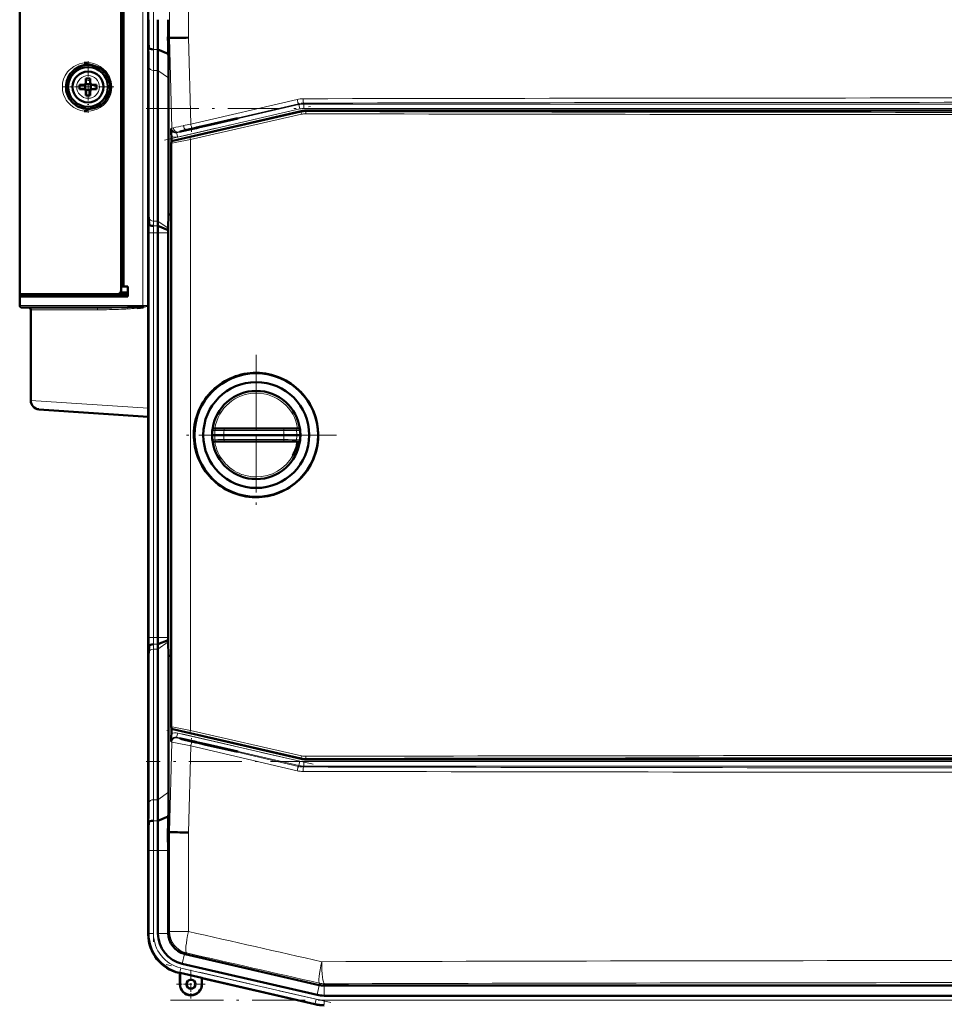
# Model space of a CAD drawing. Extents: x -1595 to 1972, y -1657 to 646.
# Tile 25 of 56: x -1322 to -1113, y 236 to 459. Entities that reach past the tile are written whole.
import ezdxf

# ---------------------------------------------------------------- set-up
doc = ezdxf.new("R2010")
doc.units = 0
doc.linetypes.add('DASHDOT', pattern=[18.5, 12, -3, 0.5, -3])

msp = doc.modelspace()

# ---------------------------------------------------------------- linework, layer by layer
at = {"color": 7, "lineweight": 18}
for p, q in [((-1294.37, 394.05), (-1294.37, 555.05)), ((-1288.34, 454.66), (-1288.34, 477.16)), ((-1284.04, 477.16), (-1284.04, 454.72)), ((-1287.8, 434.22), (-1288.34, 454.66)), ((-1284.04, 454.72), (-1283.52, 435.1)), ((-1290.99, 452.06), (-1291.99, 452.06)), ((-1292.95, 447.98), (-1292.95, 413.84)), ((-1291.95, 447.3), (-1291.95, 413.16)), ((-1290.95, 447.3), (-1291.95, 447.3)), ((-1288.57, 445.61), (-1290.95, 447.3)), ((-1306.75, 446.12), (-1306.78, 446.12)), ((-1309.35, 443.57), (-1309.35, 443.55)), ((-1304.2, 443.52), (-1304.2, 443.55)), ((-1306.8, 440.98), (-1306.78, 440.98)), ((-1283.52, 435.1), (-1259.42, 440.72)), ((-1259.07, 439.75), (-1283.16, 434.13)), ((-1259.04, 439.54), (-1259.07, 439.75)), ((-1257.94, 439.88), (-1257.92, 439.67)), ((-1257.92, 439.67), (-900.66, 439.67)), ((-1257.92, 438.67), (-1257.92, 439.67)), ((-1286.71, 433.15), (-1259.04, 439.54)), ((-1258.82, 438.56), (-1286.48, 432.18)), ((-1283.6, 432.11), (-1258.49, 437.85)), ((-1258.82, 438.56), (-1259.04, 439.54)), ((-1258.49, 437.85), (-1258.52, 438.05)), ((-900.66, 438.67), (-1257.92, 438.67)), ((-1257.39, 438.18), (-1257.37, 437.97)), ((-1258.44, 437.36), (-1283.56, 431.62)), ((-1287.93, 434.1), (-1287.8, 434.22)), ((-1286.58, 433.27), (-1286.71, 433.15)), ((-1286.48, 432.18), (-1286.71, 433.15)), ((-1283.34, 433.97), (-1283.34, 434.07)), ((-1287.86, 430.8), (-1287.94, 430.86)), ((-1287.86, 298.51), (-1287.86, 430.8)), ((-1287.55, 431.35), (-1287.48, 431.29)), ((-1283.56, 431.62), (-1283.56, 297.69)), ((-1293.11, 414.65), (-1293.16, 414.65)), ((-1290.95, 413.16), (-1291.95, 413.16)), ((-1288.65, 411.53), (-1290.95, 413.16)), ((-1290.94, 412.06), (-1291.94, 412.06)), ((-1292.95, 410.51), (-1293.14, 410.51)), ((-1292.95, 318.79), (-1292.95, 410.51)), ((-1292.95, 410.51), (-1291.95, 410.51)), ((-1290.95, 410.51), (-1291.95, 410.51)), ((-1291.95, 318.79), (-1291.95, 410.51)), ((-1288.66, 410.51), (-1290.95, 410.51)), ((-1294.37, 394.05), (-1322.28, 394.05)), ((-1319.78, 393.05), (-1304.64, 393.05)), ((-1294.37, 394.05), (-1293.14, 394.05)), ((-1294.36, 393.83), (-1293.14, 393.93)), ((-1319.78, 372.48), (-1293.14, 370.74)), ((-1278.02, 365.72), (-1278.63, 365.71)), ((-1275.96, 365.67), (-1262.46, 365.67)), ((-1258.74, 365.71), (-1259.56, 365.72)), ((-1278.02, 363.6), (-1278.63, 363.61)), ((-1278.02, 363.6), (-1277.36, 363.61)), ((-1275.96, 363.65), (-1262.46, 363.65)), ((-1261.45, 363.62), (-1260.53, 363.6)), ((-1260.53, 363.6), (-1259.56, 363.59)), ((-1258.74, 363.61), (-1259.56, 363.59)), ((-1292.95, 318.79), (-1293.14, 318.79)), ((-1292.95, 318.79), (-1291.95, 318.79)), ((-1290.95, 318.79), (-1291.95, 318.79)), ((-1290.94, 317.24), (-1291.94, 317.24)), ((-1288.66, 318.79), (-1290.95, 318.79)), ((-1288.65, 317.77), (-1290.95, 316.14)), ((-1292.95, 281.31), (-1292.95, 315.46)), ((-1290.95, 316.14), (-1291.95, 316.14)), ((-1291.95, 282), (-1291.95, 316.14)), ((-1293.16, 314.65), (-1293.11, 314.65)), ((-1287.94, 298.45), (-1287.86, 298.51)), ((-1287.48, 298.02), (-1287.55, 297.97)), ((-1286.48, 297.12), (-1286.71, 296.15)), ((-1286.48, 297.12), (-1258.82, 290.73)), ((-1258.49, 291.47), (-1283.6, 297.21)), ((-1283.56, 297.69), (-1258.44, 291.96)), ((-1288.34, 274.64), (-1287.8, 295.08)), ((-1287.8, 295.08), (-1287.93, 295.2)), ((-1259.04, 289.76), (-1286.71, 296.15)), ((-1286.71, 296.15), (-1286.58, 296.03)), ((-1283.34, 295.32), (-1283.34, 295.23)), ((-1283.16, 295.17), (-1259.07, 289.55)), ((-1283.52, 294.2), (-1284.04, 274.58)), ((-1259.42, 288.58), (-1283.52, 294.2)), ((-1258.82, 290.73), (-1259.04, 289.76)), ((-1258.49, 291.47), (-1258.52, 291.26)), ((-1257.92, 290.63), (-1257.92, 289.63)), ((-1257.92, 290.63), (-900.66, 290.63)), ((-1257.37, 291.34), (-1257.39, 291.13)), ((-1259.04, 289.76), (-1259.07, 289.55)), ((-1257.94, 289.42), (-1257.92, 289.63)), ((-900.66, 289.63), (-1257.92, 289.63)), ((-1288.57, 283.68), (-1290.95, 282)), ((-1290.95, 282), (-1291.95, 282)), ((-1290.99, 277.24), (-1291.99, 277.24)), ((-1288.34, 252.14), (-1288.34, 274.64)), ((-1284.04, 274.58), (-1284.04, 252.14)), ((-1292.95, 270.51), (-1293.14, 270.51)), ((-1292.95, 270.51), (-1291.95, 270.51)), ((-1292.95, 251.65), (-1292.95, 270.51)), ((-1290.95, 270.51), (-1291.95, 270.51)), ((-1291.95, 251.65), (-1291.95, 270.51)), ((-1288.66, 270.51), (-1290.95, 270.51)), ((-1293.14, 251.5), (-1292.95, 251.65)), ((-1291.95, 251.65), (-1292.95, 251.65)), ((-1288.66, 251.71), (-1290.95, 251.71)), ((-1288.34, 252.14), (-1288.66, 251.88)), ((-1288.34, 252.14), (-1284.04, 252.14)), ((-1284.96, 247.06), (-1285.48, 244.82)), ((-1284.79, 247.01), (-1284.47, 247.27)), ((-1285.98, 242.89), (-1285.76, 243.86)), ((-1255.13, 236.79), (-1285.76, 243.86)), ((-1285.98, 242.89), (-1286.17, 242.74)), ((-1255.36, 235.82), (-1285.98, 242.89)), ((-1285.93, 240.19), (-1285.97, 240.19)), ((-1281, 240.19), (-1280.97, 240.19)), ((-1254.39, 239.99), (-1254.91, 237.76)), ((-1254.37, 240.42), (-1254.42, 240)), ((-1253.32, 239.87), (-1253.32, 237.58)), ((-1253.29, 239.87), (-1253.24, 240.3)), ((-1255.36, 235.82), (-1255.13, 236.79)), ((-1253.32, 236.58), (-905.26, 236.58)), ((-1253.32, 235.58), (-1253.32, 236.58)), ((-1255.36, 235.82), (-1255.4, 235.64))]:
    msp.add_line(p, q, dxfattribs=at)
at = {"color": 7, "lineweight": 50}
for p, q in [((-1299.28, 397.52), (-1299.28, 551.58)), ((-1299.28, 550.7), (-1299.28, 398.4)), ((-1298.78, 550.71), (-1298.78, 398.38)), ((-1293.14, 477.59), (-1293.14, 458.79)), ((-1322.28, 396.55), (-1322.28, 468.55)), ((-1292.99, 452.46), (-1293.16, 454.65)), ((-1288.68, 454.65), (-1288.34, 454.66)), ((-1288.34, 454.66), (-1287.99, 454.66)), ((-1293.14, 451.72), (-1293.14, 417.58)), ((-1293.14, 451.72), (-1293.14, 417.58)), ((-1288.61, 451.07), (-1290.99, 452.06)), ((-1303.4, 447.24), (-1303.36, 447.2)), ((-1290.95, 447.3), (-1290.95, 413.16)), ((-1307.41, 444.18), (-1307.42, 444.19)), ((-1306.14, 444.18), (-1307.41, 444.18)), ((-1307.41, 442.91), (-1307.41, 444.18)), ((-1307.28, 445.47), (-1307.28, 444.55)), ((-1306.28, 445.47), (-1306.28, 444.55)), ((-1306.13, 444.19), (-1306.14, 444.18)), ((-1306.14, 444.18), (-1306.14, 442.91)), ((-1288.57, 445.61), (-1288.57, 414.65)), ((-1307.78, 444.05), (-1308.7, 444.05)), ((-1307.78, 443.05), (-1308.7, 443.05)), ((-1307.41, 442.91), (-1307.42, 442.9)), ((-1306.14, 442.91), (-1307.41, 442.91)), ((-1307.28, 441.63), (-1307.28, 442.55)), ((-1306.28, 441.63), (-1306.28, 442.55)), ((-1306.14, 442.91), (-1306.13, 442.9)), ((-1305.78, 444.05), (-1304.85, 444.05)), ((-1304.85, 443.05), (-1305.78, 443.05)), ((-1258.52, 438.05), (-1287.55, 431.35)), ((-901.18, 438.18), (-1257.39, 438.18)), ((-1280.08, 434.82), (-1273.22, 436.4)), ((-1272.84, 436.4), (-1280.08, 434.72)), ((-1272.84, 436.4), (-1273.22, 436.4)), ((-1283.34, 434.07), (-1282.35, 434.29)), ((-1282.35, 434.2), (-1283.34, 433.97)), ((-1282.35, 434.29), (-1282.2, 434.32)), ((-1282.35, 434.2), (-1282.35, 434.29)), ((-1282.2, 434.24), (-1282.35, 434.2)), ((-1282.2, 434.32), (-1281.5, 434.48)), ((-1281.5, 434.4), (-1282.2, 434.24)), ((-1282.2, 434.24), (-1282.2, 434.32)), ((-1281.5, 434.48), (-1280.08, 434.82)), ((-1280.08, 434.72), (-1281.5, 434.4)), ((-1281.5, 434.4), (-1281.5, 434.48)), ((-1280.08, 434.72), (-1280.08, 434.82)), ((-1287.94, 430.86), (-1287.94, 298.45)), ((-1287.88, 431.1), (-1287.91, 432.38)), ((-1292.94, 412.46), (-1293.11, 414.65)), ((-1288.57, 414.65), (-1288.65, 411.53)), ((-1287.94, 414.66), (-1288.57, 414.65)), ((-1288.66, 411.11), (-1290.94, 412.06)), ((-1288.65, 411.53), (-1288.66, 411.11)), ((-1288.66, 411.11), (-1288.66, 410.51)), ((-1293.14, 410.51), (-1293.14, 318.79)), ((-1290.95, 318.79), (-1290.95, 410.51)), ((-1288.66, 410.51), (-1288.66, 318.79)), ((-1299.28, 398.4), (-1298.78, 398.38)), ((-1297.78, 398.35), (-1299.28, 398.35)), ((-1298.78, 398.38), (-1297.78, 398.35)), ((-1297.78, 396.05), (-1297.78, 398.35)), ((-1322.28, 396.05), (-1322.28, 396.55)), ((-1300.22, 396.55), (-1322.28, 396.55)), ((-1322.28, 394.05), (-1322.28, 396.05)), ((-1322.28, 396.05), (-1297.78, 396.05)), ((-1321.98, 396.05), (-1321.98, 396.55)), ((-1321.98, 396.55), (-1321.81, 396.55)), ((-1300.21, 396.55), (-1297.78, 396.55)), ((-1299.45, 396.95), (-1297.78, 397)), ((-1321.78, 393.55), (-1304.88, 393.55)), ((-1320.28, 393.55), (-1320.27, 393.55)), ((-1319.78, 393.05), (-1319.78, 372.48)), ((-1294.74, 393.8), (-1294.36, 393.83)), ((-1294.73, 393.8), (-1294.36, 393.83)), ((-1294.68, 393.55), (-1294.69, 393.54)), ((-1294.5, 393.58), (-1294.68, 393.55)), ((-1294.31, 393.57), (-1294.68, 393.55)), ((-1294.48, 393.58), (-1294.5, 393.58)), ((-1294.32, 393.61), (-1294.48, 393.58)), ((-1293.14, 368.75), (-1317.91, 370.48)), ((-1277.52, 366.16), (-1278.13, 366.16)), ((-1277.52, 366.16), (-1275.87, 366.16)), ((-1262.38, 366.16), (-1275.87, 366.16)), ((-1262.38, 366.16), (-1261.56, 366.16)), ((-1261.56, 366.16), (-1260.82, 366.16)), ((-1260.82, 366.16), (-1260.05, 366.16)), ((-1259.24, 366.16), (-1260.05, 366.16)), ((-1278.09, 364.66), (-1278.68, 364.66)), ((-1278.6, 365.92), (-1278.63, 365.71)), ((-1276.04, 364.66), (-1278.09, 364.66)), ((-1276.04, 364.66), (-1262.38, 364.66)), ((-1259.48, 364.66), (-1262.38, 364.66)), ((-1258.68, 364.66), (-1259.48, 364.66)), ((-1258.74, 365.71), (-1258.76, 365.92)), ((-1278.6, 363.4), (-1278.63, 363.61)), ((-1277.52, 363.16), (-1278.13, 363.16)), ((-1277.52, 363.16), (-1275.87, 363.16)), ((-1262.38, 363.16), (-1275.87, 363.16)), ((-1262.38, 363.16), (-1260.05, 363.16)), ((-1259.24, 363.16), (-1260.05, 363.16)), ((-1258.74, 363.61), (-1258.76, 363.4)), ((-1268.94, 350.57), (-1268.68, 350.57)), ((-1288.66, 318.19), (-1290.94, 317.24)), ((-1288.66, 318.19), (-1288.66, 318.79)), ((-1288.65, 317.77), (-1288.66, 318.19)), ((-1288.57, 314.64), (-1288.65, 317.77)), ((-1292.94, 316.84), (-1293.11, 314.65)), ((-1290.95, 282), (-1290.95, 316.14)), ((-1287.94, 314.64), (-1288.57, 314.64)), ((-1288.57, 283.68), (-1288.57, 314.64)), ((-1293.14, 277.58), (-1293.14, 311.72)), ((-1293.14, 277.58), (-1293.14, 311.72)), ((-1287.88, 298.22), (-1287.91, 296.92)), ((-1258.52, 291.26), (-1287.55, 297.97)), ((-1282.35, 295.1), (-1283.34, 295.32)), ((-1283.34, 295.23), (-1282.35, 295)), ((-1282.35, 295.1), (-1282.2, 295.06)), ((-1282.35, 295.1), (-1282.35, 295)), ((-1282.21, 294.98), (-1282.35, 295)), ((-1282.2, 295.06), (-1282.21, 294.98)), ((-1281.5, 294.81), (-1282.21, 294.98)), ((-1282.2, 295.06), (-1281.5, 294.9)), ((-1281.5, 294.9), (-1280.09, 294.57)), ((-1281.5, 294.9), (-1281.5, 294.81)), ((-1280.08, 294.48), (-1281.5, 294.81)), ((-1272.84, 292.9), (-1280.09, 294.57)), ((-1280.09, 294.57), (-1280.08, 294.48)), ((-1280.08, 294.48), (-1273.22, 292.9)), ((-1273.22, 292.9), (-1272.84, 292.9)), ((-1257.39, 291.13), (-901.18, 291.13)), ((-1292.99, 276.84), (-1293.16, 274.65)), ((-1288.61, 278.23), (-1290.99, 277.24)), ((-1288.64, 276.46), (-1288.61, 278.23)), ((-1288.68, 274.65), (-1288.64, 276.46)), ((-1288.68, 274.65), (-1288.34, 274.64)), ((-1287.99, 274.63), (-1288.34, 274.64)), ((-1293.14, 251.7), (-1293.14, 270.51)), ((-1290.95, 251.71), (-1290.95, 270.51)), ((-1288.66, 251.88), (-1288.66, 270.51)), ((-1293.14, 251.5), (-1293.14, 251.7)), ((-1293.14, 251.5), (-1293.14, 251.59)), ((-1288.66, 251.88), (-1288.66, 251.71)), ((-1254.42, 240), (-1284.79, 247.01)), ((-1254.91, 237.76), (-1285.48, 244.82)), ((-1285.97, 242.69), (-1286.17, 242.74)), ((-1285.97, 242.69), (-1286.17, 242.74)), ((-1285.97, 242.69), (-1285.93, 242.76)), ((-1285.97, 240.19), (-1285.97, 242.69)), ((-1285.93, 240.19), (-1285.93, 242.76)), ((-1285.93, 242.76), (-1281, 241.62)), ((-1281, 241.62), (-1280.97, 241.54)), ((-1281, 241.62), (-1281, 240.19)), ((-1280.97, 240.19), (-1280.97, 241.54)), ((-1280.97, 241.54), (-1280.97, 240.19)), ((-1255.4, 235.64), (-1280.97, 241.54)), ((-1254.42, 240), (-1254.39, 239.99)), ((-1253.32, 239.87), (-1253.29, 239.87)), ((-1253.29, 239.87), (-905.28, 239.87)), ((-1253.32, 237.58), (-1233.05, 237.58)), ((-920.25, 237.58), (-1233.05, 237.58))]:
    msp.add_line(p, q, dxfattribs=at)
at = {"color": 7, "linetype": 'DASHDOT', "lineweight": 18}
for p, q in [((-1291.95, 479.53), (-1291.95, 456.9)), ((-1293.65, 438.67), (-864.93, 438.67)), ((-1289.5, 431.48), (-1255.8, 439.26)), ((-1291.95, 309.62), (-1291.95, 419.68)), ((-1268.68, 382.86), (-1268.68, 346.46)), ((-1268.68, 377.66), (-1268.68, 351.66)), ((-1250.48, 364.66), (-1286.88, 364.66)), ((-1255.68, 364.66), (-1281.68, 364.66)), ((-1255.8, 290.04), (-1289.5, 297.82)), ((-864.93, 290.63), (-1293.65, 290.63)), ((-1291.95, 272.39), (-1291.95, 249.76)), ((-1251.81, 236.02), (-1289.08, 244.63)), ((-1288.12, 236.58), (-870.45, 236.58))]:
    msp.add_line(p, q, dxfattribs=at)
at = {"color": 7, "linetype": 'DASHDOT', "lineweight": 18, "ltscale": 0.2925}
msp.add_line((-1306.78, 449.4), (-1306.78, 437.7), dxfattribs=at)
at = {"color": 7, "linetype": 'DASHDOT', "lineweight": 18, "ltscale": 0.292502}
msp.add_line((-1300.93, 443.55), (-1312.63, 443.55), dxfattribs=at)
at = {"color": 7, "linetype": 'DASHDOT', "lineweight": 18, "ltscale": 0.020221}
msp.add_line((-1283.34, 434.13), (-1283.34, 433.32), dxfattribs=at)
at = {"color": 7, "linetype": 'DASHDOT', "lineweight": 18, "ltscale": 0.019753}
msp.add_line((-1283.34, 295.17), (-1283.34, 295.96), dxfattribs=at)
at = {"color": 7, "linetype": 'DASHDOT', "lineweight": 18, "ltscale": 0.1625}
for p, q in [((-1283.47, 243.44), (-1283.47, 236.94)), ((-1280.22, 240.19), (-1286.72, 240.19))]:
    msp.add_line(p, q, dxfattribs=at)
at = {"color": 7, "linetype": 'DASHDOT', "lineweight": 18, "ltscale": 0.160231}
msp.add_line((-1283.47, 243.4), (-1283.47, 236.99), dxfattribs=at)
at = {"color": 7, "linetype": 'DASHDOT', "lineweight": 18, "ltscale": 0.160233}
msp.add_line((-1280.26, 240.19), (-1286.67, 240.19), dxfattribs=at)
at = {"color": 7, "lineweight": 18}
for points in [[(-1310.71, 447.69), (-1309.98, 448.22), (-1309.41, 448.52), (-1308.76, 448.77), (-1308.04, 448.96), (-1307.64, 449.02)], [(-1307.02, 449.05), (-1306.26, 449), (-1305.49, 448.84), (-1304.74, 448.57), (-1304.02, 448.19), (-1303.33, 447.68)], [(-1310.71, 439.41), (-1311.1, 439.78), (-1311.44, 440.17), (-1311.73, 440.57), (-1311.97, 440.99), (-1312.34, 441.83), (-1312.55, 442.7), (-1312.61, 443.57), (-1312.54, 444.45), (-1312.32, 445.31), (-1311.95, 446.16), (-1311.7, 446.57), (-1311.41, 446.97), (-1311.08, 447.34), (-1310.71, 447.69)], [(-1303.33, 447.68), (-1302.68, 447.02), (-1302.15, 446.25), (-1301.94, 445.84), (-1301.76, 445.41), (-1301.58, 444.8), (-1301.47, 444.18), (-1301.43, 443.55)], [(-1301.43, 443.55), (-1301.49, 442.76), (-1301.66, 441.98), (-1301.94, 441.25), (-1302.32, 440.57), (-1302.78, 439.96), (-1303.32, 439.42)], [(-1307.64, 438.08), (-1308.41, 438.22), (-1309.1, 438.44), (-1309.72, 438.73), (-1310, 438.89), (-1310.71, 439.41)], [(-1303.32, 439.42), (-1304.01, 438.92), (-1304.74, 438.53), (-1305.51, 438.26), (-1306.08, 438.13), (-1307.02, 438.05)], [(-1287.8, 434.22), (-1287.8, 434.22), (-1287.76, 434.23), (-1287.45, 434.31)], [(-1286.3, 433.36), (-1286.54, 433.29), (-1286.57, 433.27), (-1286.58, 433.27)], [(-1283.56, 431.62), (-1287.06, 430.93), (-1287.74, 430.81), (-1287.84, 430.8), (-1287.86, 430.8), (-1287.86, 430.8), (-1287.86, 430.8)], [(-1287.48, 431.29), (-1287.47, 431.29), (-1287.46, 431.29), (-1287.39, 431.3), (-1286.74, 431.42), (-1283.6, 432.11)], [(-1304.88, 393.55), (-1304.84, 393.54), (-1304.76, 393.48), (-1304.71, 393.4)], [(-1275.87, 366.16), (-1275.87, 366.16), (-1275.88, 366.15), (-1275.89, 366.14), (-1275.91, 366.11), (-1275.95, 365.9), (-1275.96, 365.67)], [(-1262.46, 365.67), (-1262.44, 366.02), (-1262.42, 366.11), (-1262.41, 366.14), (-1262.4, 366.15), (-1262.39, 366.16), (-1262.38, 366.16)], [(-1262.46, 365.67), (-1260.2, 365.72), (-1259.56, 365.72)], [(-1275.87, 363.16), (-1275.87, 363.16), (-1275.88, 363.16), (-1275.89, 363.17), (-1275.91, 363.2), (-1275.95, 363.42), (-1275.96, 363.65)], [(-1262.46, 363.65), (-1262.44, 363.3), (-1262.42, 363.21), (-1262.41, 363.18), (-1262.4, 363.16), (-1262.39, 363.16), (-1262.38, 363.16)], [(-1287.86, 298.51), (-1287.86, 298.51), (-1287.85, 298.51), (-1287.76, 298.5), (-1287, 298.37), (-1283.56, 297.69)], [(-1283.6, 297.21), (-1285.9, 297.72), (-1287.29, 298), (-1287.45, 298.02), (-1287.47, 298.02), (-1287.48, 298.02), (-1287.48, 298.02)], [(-1283.52, 294.2), (-1286.96, 294.88), (-1287.75, 295.06), (-1287.8, 295.08), (-1287.8, 295.08)], [(-1286.58, 296.03), (-1286.58, 296.03), (-1286.56, 296.02), (-1286.44, 295.98), (-1284.76, 295.55), (-1283.16, 295.17)]]:
    msp.add_lwpolyline(points, dxfattribs=at)
at = {"color": 7, "lineweight": 50}
for points in [[(-1307.64, 449.02), (-1307.21, 449.05), (-1307.02, 449.05)], [(-1307.02, 438.05), (-1307.58, 438.07), (-1307.64, 438.08)], [(-1283.34, 434.07), (-1284.79, 433.72), (-1285.76, 433.48), (-1285.92, 433.43), (-1285.94, 433.42), (-1285.94, 433.42)], [(-1285.94, 433.42), (-1285.94, 433.42), (-1285.94, 433.42), (-1285.89, 433.42), (-1285.5, 433.49), (-1283.34, 433.97)], [(-1300.22, 396.55), (-1300.01, 396.57), (-1299.8, 396.65), (-1299.61, 396.78), (-1299.45, 396.95), (-1299.34, 397.15), (-1299.28, 397.52)], [(-1304.88, 393.55), (-1301.39, 393.57), (-1297.82, 393.65), (-1295.76, 393.74), (-1294.73, 393.8)], [(-1278.6, 365.92), (-1278.6, 365.91), (-1278.6, 365.91), (-1278.6, 365.91), (-1278.6, 365.91), (-1278.59, 365.93), (-1278.58, 365.94)], [(-1258.79, 365.94), (-1258.77, 365.92), (-1258.77, 365.91), (-1258.76, 365.91), (-1258.76, 365.91), (-1258.76, 365.91), (-1258.76, 365.92)], [(-1278.6, 363.4), (-1278.6, 363.4), (-1278.6, 363.4), (-1278.6, 363.4), (-1278.59, 363.39), (-1278.5, 363.3), (-1278.34, 363.2)], [(-1258.79, 363.38), (-1258.77, 363.4), (-1258.77, 363.4), (-1258.76, 363.4), (-1258.76, 363.4), (-1258.76, 363.4), (-1258.76, 363.4)], [(-1285.94, 295.88), (-1285.94, 295.88), (-1285.94, 295.88), (-1285.89, 295.86), (-1285.5, 295.75), (-1283.34, 295.23)], [(-1283.34, 295.32), (-1284.79, 295.65), (-1285.76, 295.85), (-1285.92, 295.88), (-1285.94, 295.88), (-1285.94, 295.88), (-1285.94, 295.88), (-1285.94, 295.88)]]:
    msp.add_lwpolyline(points, dxfattribs=at)
for centre, radius in [((-1306.78, 443.55), 4.5), ((-1268.68, 364.66), 14), ((-1268.68, 364.66), 12), ((-1283.47, 240.19), 1.03), ((-1283.47, 240.19), 1)]:
    msp.add_circle(centre, radius, dxfattribs=at)
for centre, radius, start, end in [((-1640.72, 458.7), 347.59, 359.3315, 0.0143), ((-1861.19, 458.65), 570.24, 359.3376, 0.0139), ((-1981.13, 458.77), 692.47, 359.65945, 0.00195), ((-1500.36, 451.47), 207.22, 0.0687, 0.8785), ((-1899.45, 441.81), 610.9, 0.86852, 1.20439), ((-1268.56, -750.95), 1205.77, 90.73585, 90.92355), ((-1630.73, 446.9), 339.78, 0.0681, 0.8707), ((-1680.03, 445.15), 391.47, 0.0681, 0.8669), ((-1306.78, 443.55), 5, 90, 180.0007), ((-1306.77, 443.55), 5, 47.5244, 90.0022), ((-1306.77, 443.55), 5, 113.356, 152.5217), ((-1306.78, 443.55), 3.5, 180, 90), ((-1306.78, 443.55), 3.5, 90, 180), ((-1306.78, 443.55), 5, 313.1317, 46.8741), ((-1307.78, 444.55), 0.5, 270, 360), ((-1306.78, 428.34), 17.14, 89.9996, 91.6715), ((-1306.77, 428.38), 17.1, 88.3267, 90.0022), ((-1305.78, 444.55), 0.5, 180, 270), ((-1306.76, 443.55), 5.02, 180.0207, 189.2982), ((-1306.78, 443.55), 5, 189.3095, 207.185), ((-1291.57, 443.55), 17.13, 178.3286, 181.6729), ((-1307.78, 442.55), 0.5, 0, 90), ((-1305.78, 442.55), 0.5, 90, 180), ((-1321.95, 443.55), 17.1, 359.9978, 1.6733), ((-1321.95, 443.55), 17.1, 358.3267, 0.0022), ((-1306.77, 443.55), 5, 207.1866, 246.6173), ((-1306.78, 458.76), 17.14, 268.3285, 270.0004), ((-1306.77, 458.72), 17.1, 269.9978, 271.6733), ((-1306.77, 443.55), 5, 269.997, 313.1347), ((-1306.78, 443.55), 5, 246.6202, 270), ((-1227.41, 433.91), 60.52, 179.8196, 181.4448), ((-1287.44, 430.86), 0.5, 102.9976, 180.0022), ((-1500.5, 417.83), 207.36, 359.1212, 359.9305), ((-1080.71, 417.82), 212.42, 180.0663, 180.8562), ((-1640.22, 410.6), 347.08, 359.9853, 0.6691), ((-935.41, 410.59), 357.73, 179.3493, 180.0128), ((-1211.13, 413.25), 79.83, 180.0641, 180.8524), ((-1156.15, 410.54), 134.8, 179.3521, 180.0124), ((-1321.78, 394.05), 0.5, 180, 270), ((-1320.28, 393.05), 0.5, 0, 90), ((-1298.33, 418.91), 25.62, 275.8131, 278.1808), ((-1297.53, 393.18), 2.86, 7.2451, 12.5188), ((-1295.15, 401.42), 7.63, 273.1806, 275.9412), ((-1297.49, 393.15), 2.83, 8.0097, 13.1394), ((-1297.34, 393.18), 2.68, 8.273, 13.2502), ((-1297.38, 393.11), 3.1, 9.2674, 13.4387), ((-1297.5, 393.11), 3.23, 8.2214, 12.9534), ((-1268.73, 364.66), 14.09, 89.8034, 134.0601), ((-1268.73, 364.65), 14.09, 44.258, 89.8038), ((-1268.73, 364.66), 14.1, 134.0696, 179.1699), ((-1268.68, 364.66), 10, 7.2346, 172.765), ((-1268.73, 364.66), 14.09, 314.0192, 44.2557), ((-1317.78, 372.48), 2, 180, 266), ((-1278.04, 365.48), 0.705, 129.6312, 139.5308), ((-1278.09, 365.54), 0.622, 113.4776, 129.4362), ((-1278.13, 365.61), 0.549, 90.4701, 113.1016), ((-1259.24, 365.6), 0.553, 67.0525, 89.5669), ((-1259.28, 365.52), 0.645, 39.9598, 66.2327), ((-1268.73, 364.66), 14.09, 179.1903, 224.261), ((-1268.68, 364.66), 10, 187.235, 352.7654), ((-1278.13, 363.71), 0.556, 247.1205, 269.4699), ((-1268.68, 364.65), 9.49, 330.6713, 350.9616), ((-1259.24, 363.71), 0.558, 270.5728, 292.8875), ((-1259.28, 363.78), 0.628, 293.5258, 320.519), ((-1268.73, 364.66), 14.09, 224.2714, 246.7188), ((-1268.73, 364.66), 14.09, 291.5606, 314.0155), ((-1268.73, 364.66), 14.1, 246.7224, 269.1382), ((-1268.73, 364.66), 14.09, 270.1953, 291.5621), ((-1640.22, 318.7), 347.08, 359.3309, 0.0147), ((-935.41, 318.71), 357.73, 179.9872, 180.6507), ((-1156.15, 318.76), 134.8, 179.9876, 180.6479), ((-1211.13, 316.05), 79.83, 179.1476, 179.9359), ((-1500.5, 311.47), 207.36, 0.0695, 0.8788), ((-1080.71, 311.47), 212.42, 179.1438, 179.9337), ((-1287.44, 298.45), 0.5, 179.9976, 257.0022), ((-1227.41, 295.38), 60.52, 178.5511, 180.1764), ((-1257.39, 296.13), 5, 257.002, 269.998), ((-1680.03, 284.15), 391.47, 359.1331, 359.9319), ((-1630.73, 282.4), 339.78, 359.1293, 359.9319), ((-1500.36, 277.83), 207.22, 359.1215, 359.9313), ((-1861.19, 270.65), 570.24, 359.9861, 0.6624), ((-1640.72, 270.59), 347.59, 359.9857, 0.6685), ((-1981.15, 270.53), 692.48, 359.99805, 0.34054), ((-1268.54, 1481.38), 1206.9, 269.07649, 269.26401), ((-1284.14, 251.5), 8.99, 179.9916, 257.0084), ((-1283.89, 251.7), 7.06, 179.9966, 257.0032), ((-1283.66, 251.89), 5, 182.1029, 254.9076), ((-1283.47, 240.19), 2.5, 180, 360), ((-1283.47, 240.19), 2.47, 180, 0), ((-1283.47, 240.19), 1, 141.2591, 270), ((-1283.47, 240.19), 2.5, 270, 360), ((-1253.32, 244.65), 7.06, 257.0007, 269.9996), ((-1253.32, 244.65), 9.25, 257.0008, 269.9996)]:
    msp.add_arc(centre, radius, start, end, dxfattribs=at)
at = {"color": 7, "lineweight": 18}
for centre, radius, start, end in [((-1826.93, 458.66), 533.98, 359.3347, 0.0141), ((-1861.06, 458.65), 569.11, 359.3363, 0.014), ((-1611.2, 447.6), 318.25, 0.0684, 0.8743), ((-1631.09, 446.9), 339.14, 0.0683, 0.8723), ((-1306.06, 449.05), 0.961, 179.8265, 191.8802), ((-1306.78, 443.55), 2.57, 90, 179.4706), ((-1306.78, 443.55), 2.57, 0, 89.4706), ((-1306.78, 443.55), 2.57, 180, 269.4706), ((-1306.78, 443.55), 2.57, 270, 359.4706), ((-1258.05, 434.88), 5.99, 90.1091, 103.1288), ((-1257.93, 434.88), 5, 90.1491, 103.1472), ((-1079.29, -83371.51), 83812.57, 89.8777831, 90.1222151), ((-1079.29, -83257.97), 83698.04, 89.8777011, 90.122297), ((-1306.06, 438.05), 0.961, 168.1286, 180.181), ((-1257.92, 434.66), 4, 90.0047, 102.9953), ((-1257.38, 432.97), 5, 89.8884, 102.8902), ((-1257.44, 432.98), 4.49, 89.8605, 102.8892), ((-1079.28, 84223.23), 83785.95, 269.8781811, 270.1218207), ((-1079.28, 84166.33), 83728.55, 269.8781333, 270.1218617), ((-1286.93, 434.12), 0.999, 181.46, 283.0819), ((-1266.33, 337.5), 99.08, 100.9623, 102.3111), ((-1277.13, 399.53), 35.05, 103.9245, 105.1673), ((-1257.5, 321.3), 115.71, 103.48, 104.0366), ((-1226.59, 138.24), 302.27, 100.857, 101.1749), ((-1237.07, 236.45), 202.98, 103.1255, 103.506), ((-1286.93, 434.13), 2, 240.6635, 283.005), ((-1191.69, 413.95), 101.27, 180.063, 180.8443), ((-1211.52, 413.25), 80.44, 180.0631, 180.8454), ((-1121.47, 410.54), 171.48, 179.3589, 180.0115), ((-1155.78, 410.53), 136.17, 179.358, 180.0116), ((-1305.46, 393.07), 0.824, 358.7147, 24.0777), ((-1304.54, 511.15), 118.1, 269.9511, 272.5997), ((-1302.59, 466.1), 73.01, 272.678, 273.6808), ((-1302.26, 461.04), 67.94, 273.678, 274.8562), ((-1300.19, 436.41), 43.22, 274.8832, 275.9146), ((-1315.23, 515.21), 123.39, 279.7584, 280.3158), ((-1268.68, 364.66), 9.5, 90.0034, 170.9626), ((-1268.68, 364.66), 9.5, 9.0358, 89.9967), ((-1277.52, 365.66), 0.499, 90.1296, 173.0452), ((-1260.06, 365.66), 0.499, 7.3818, 89.8716), ((-1268.72, 364.55), 9.37, 172.8589, 179.3713), ((-1268.72, 364.76), 9.37, 180.6287, 187.1411), ((-1282.49, 150.38), 215.38, 88.2621, 88.8097), ((-1269.25, 364.61), 6.79, 171.029, 179.5801), ((-1269.2, 364.71), 6.84, 180.4513, 188.9396), ((-1269.23, 364.56), 6.85, 0.8052, 9.28), ((-1269.23, 364.75), 6.85, 350.72, 359.1948), ((-1268.8, 364.52), 9.31, 0.8578, 7.4328), ((-1268.8, 364.8), 9.31, 352.5672, 359.1422), ((-1268.69, 364.65), 9.5, 189.0224, 249.7178), ((-1277.52, 363.66), 0.499, 186.9548, 269.8704), ((-1280.35, 499.47), 135.89, 271.258, 271.8505), ((-1259.2, 461.07), 97.47, 268.0827, 268.6817), ((-1260.06, 363.66), 0.499, 270.1284, 352.6182), ((-1268.68, 364.65), 9.5, 269.9976, 330.6837), ((-1268.68, 364.66), 9.51, 249.7324, 269.9982), ((-1121.47, 318.76), 171.48, 179.9885, 180.6411), ((-1155.78, 318.76), 136.17, 179.9884, 180.642), ((-1211.52, 316.05), 80.44, 179.1546, 179.9369), ((-1191.69, 315.35), 101.27, 179.1557, 179.937), ((-1286.93, 295.17), 2, 76.9951, 119.3366), ((-1286.93, 295.17), 0.999, 76.9181, 178.54), ((-1257.92, 294.63), 4, 257.0047, 269.9953), ((-1257.38, 296.34), 5, 257.1098, 270.1116), ((-1257.44, 296.33), 4.49, 257.1108, 270.1395), ((-1079.28, -83493.92), 83785.95, 89.8781793, 90.1218189), ((-1079.28, -83437.02), 83728.55, 89.8781383, 90.1218667), ((-1258.05, 294.41), 5.99, 256.8712, 269.8909), ((-1257.93, 294.42), 5, 256.8528, 269.8509), ((-1079.29, 84100.8), 83812.57, 269.8777849, 270.1222169), ((-1079.29, 83987.27), 83698.04, 269.877703, 270.1222989), ((-1611.2, 281.69), 318.25, 359.1257, 359.9316), ((-1631.09, 282.4), 339.14, 359.1277, 359.9317), ((-1826.93, 270.64), 533.98, 359.9859, 0.6653), ((-1861.06, 270.65), 569.11, 359.986, 0.6637), ((-1283.96, 251.65), 8.99, 179.9996, 257.0003), ((-1283.96, 251.65), 7.99, 179.9916, 257.0084), ((-1283.34, 252.14), 5, 180.0358, 256.9642), ((-13988.95, -55888.3), 57560.09, 77.2175972, 77.2484218), ((-13950.42, -55530.23), 57197.52, 77.175311, 77.206239), ((-1079.29, -55784), 56029.56, 89.821502, 90.178496), ((-1253.24, 245.3), 5, 257.0045, 269.8157), ((-1079.29, -55408.75), 55649.31, 89.820894, 90.179104), ((-1253.32, 244.63), 8.05, 256.9878, 270.0122), ((-1253.32, 244.65), 9.06, 257.0008, 269.9996)]:
    msp.add_arc(centre, radius, start, end, dxfattribs=at)
at = {"color": 7, "lineweight": 50}
for centre, major_axis, ratio, start_param, end_param in [((-1291.99, 452.47), (1, 0), 0.414215, 3.173659, 4.709549), ((-1257.39, 433.18), (-4.97, -0.57), 0.999846, 4.59896, 4.825818), ((-1291.94, 412.47), (1, 0), 0.414215, 3.173659, 4.709549), ((-1268.67, 364.66), (10.01, -0.03), 0.999848, 3.039511, 3.144781), ((-1268.67, 364.66), (10.01, 0.03), 0.999848, 3.138404, 3.243674), ((-1268.69, 364.66), (10.01, 0.04), 0.999848, 6.279569, 6.384829), ((-1268.69, 364.66), (10.01, -0.04), 0.999848, 6.181541, 6.286801), ((-1291.94, 316.82), (1, 0), 0.414343, 1.573592, 3.109513), ((-1291.99, 276.82), (1, 0), 0.414186, 1.573647, 3.10953), ((-1283.67, 251.88), (3.11, -3.91), 0.999441, 5.34848, 5.384068), ((-1253.29, 244.87), (4.97, -0.57), 0.999653, 4.604077, 4.820701)]:
    msp.add_ellipse(centre, major_axis=major_axis, ratio=ratio, start_param=start_param, end_param=end_param, dxfattribs=at)
at = {"color": 7, "lineweight": 18}
for centre, major_axis, ratio, start_param, end_param in [((-1306.78, 449.05), (0, -0.5), 0.491591, 5.125176, 6.283346), ((-1291.95, 448.01), (-1, 0), 0.707107, 0.034907, 1.570796), ((-1259.29, 440.72), (0.227, -0.974), 0.119647, 4.684508, 6.265606), ((-1257.92, 434.67), (-4.97, -0.57), 0.999846, 4.59896, 4.825818), ((-1257.94, 440.88), (0, -1), 0.121885, 4.712128, 6.265601), ((-1306.78, 438.05), (0, -0.5), 0.491582, 3.141484, 4.299488), ((-1258.38, 437.36), (0.111, -0.487), 0.119115, 3.159171, 4.685159), ((-1257.37, 437.47), (-0.001, -0.5), 0.121453, 3.159176, 4.712648), ((-1286.81, 434.24), (0.682, -0.732), 0.99939, 3.988967, 5.7599), ((-1286.52, 434.33), (0.266, -0.964), 0.924796, 4.485603, 6.237294), ((-1284.7, 434.79), (0.234, -0.972), 0.460439, 4.611399, 6.263521), ((-1283.39, 435.1), (0.227, -0.974), 0.135666, 4.680737, 6.265569), ((-1287.36, 430.8), (-0.311, -0.391), 0.999751, 4.040558, 5.38422), ((-1283.49, 431.62), (0.111, -0.487), 0.135841, 3.159209, 4.68138), ((-1291.95, 413.87), (-1, 0), 0.707107, 0.034907, 1.570796), ((-1294.33, 394.05), (0, 0.5), 0.069756, 1.570796, 2.028989), ((-1291.95, 315.43), (-1, 0), 0.707107, 4.712389, 6.248279), ((-1287.36, 298.51), (-0.311, 0.391), 0.999751, 0.898966, 2.242627), ((-1283.49, 297.69), (-0.111, -0.487), 0.135841, 4.743398, 6.265569), ((-1286.81, 295.06), (-0.682, -0.732), 0.99939, 3.664878, 5.435811), ((-1283.39, 294.2), (-0.227, -0.974), 0.135666, 3.159209, 4.744041), ((-1258.38, 291.96), (-0.111, -0.487), 0.119115, 4.739619, 6.265607), ((-1257.37, 291.84), (0.001, -0.5), 0.121453, 4.71213, 6.265602), ((-1259.29, 288.58), (-0.227, -0.974), 0.119647, 3.159172, 4.74027), ((-1257.92, 294.63), (4.97, -0.57), 0.999846, 4.59896, 4.825818), ((-1257.94, 288.42), (0, -1), 0.121885, 3.159177, 4.71265), ((-1291.95, 281.29), (-1, 0), 0.707107, 4.712389, 6.248279), ((-1283.34, 252.14), (-1.11, -4.88), 0.136195, 4.743306, 6.256759), ((-1253.24, 245.3), (-1.11, -4.88), 0.116076, 4.738807, 6.256827), ((-1253.24, 245.3), (0.02, -5), 0.119003, 4.712015, 6.256818), ((-1253.24, 245.3), (-4.97, 0.57), 0.999653, 1.681064, 1.684203)]:
    msp.add_ellipse(centre, major_axis=major_axis, ratio=ratio, start_param=start_param, end_param=end_param, dxfattribs=at)

doc.saveas('drawing.dxf')
